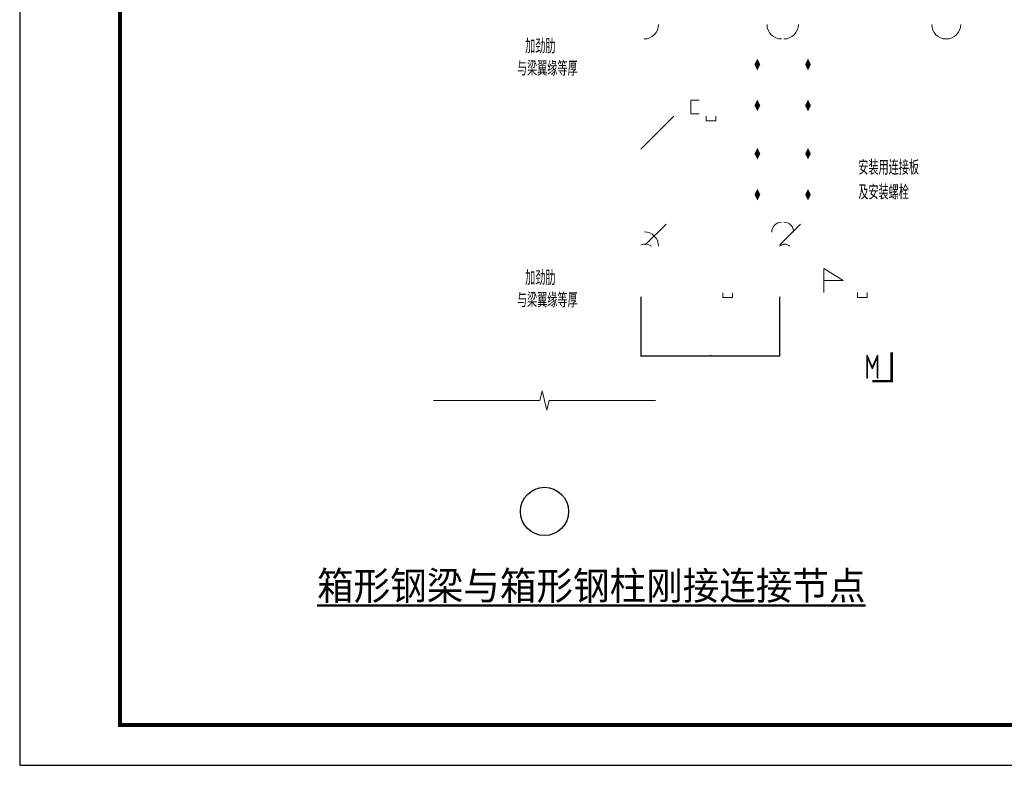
# Model space of a CAD drawing. Header units: millimetres. Extents: x 366382 to 550486, y 860348 to 940831.
# Tile 15 of 22: x 466336 to 490843, y 864713 to 883273. Entities that reach past the tile are written whole.
import ezdxf
from ezdxf.enums import TextEntityAlignment as Align

# ---------------------------------------------------------------- set-up
doc = ezdxf.new("R2010")
doc.units = ezdxf.units.MM
doc.header["$LTSCALE"] = 1000
for name, color, linetype, lineweight in [('A-ANNO-TTLB', 7, 'Continuous', 25), ('OAP0405T', 61, 'Continuous', 50), ('S-DETL-AXIS-NUM', 7, 'Continuous', 25), ('S-DETL-BOLT', 252, 'Continuous', 18), ('S-DETL-PROF', 2, 'Continuous', 18), ('S-DETL-STEEL', 6, 'Continuous', 18), ('S-DETL-THICK', 6, 'Continuous', 30), ('S-DETL-THIN', 3, 'Continuous', 18), ('S-DETL-WELD', 7, 'Continuous', 18)]:
    doc.layers.add(name, color=color, linetype=linetype, lineweight=lineweight)
doc.layers.add('S-DETL-DIM', color=3, linetype='Continuous')
doc.layers.add('S-DETL-TEXT', color=7, linetype='Continuous')
doc.styles.add('OAP_SIMSUN', font='txt')
doc.styles.get("Standard").update_dxf_attribs({"font": 'gbenor.shx', "bigfont": 'gbcbig.shx'})
doc.styles.add('TSSD_Axis', font='Complex.shx', dxfattribs={"width": 0.7, "bigfont": 'hztxt.shx'})
doc.styles.add('TSSD_Dimension', font='Tssdeng.shx', dxfattribs={"width": 0.7, "bigfont": 'hztxt.shx'})
doc.styles.add('TSSD_Label', font='Tssdeng.shx', dxfattribs={"width": 0.7, "bigfont": 'hztxt.shx'})
doc.dimstyles.new('TSSD_10_10', dxfattribs={"dimtxt": 30, "dimasz": 10, "dimexe": 10, "dimexo": 20, "dimgap": 10, "dimtad": 1, "dimdec": 0, "dimzin": 0, "dimdsep": 46, "dimtxsty": 'TSSD_Dimension', "dimblk": 'ARCHTICK', "dimcen": 0, "dimdle": 10, "dimclrd": 256, "dimclre": 256, "dimclrt": 7, "dimadec": 0, "dimazin": 0, "dimtfac": 1, "dimtdec": 0, "dimtix": 1, "dimtmove": 2, "dimatfit": 3, "dimldrblk": 'ARCHTICK', "dimfxl": 1, "dimtolj": 1, "dimtzin": 0, "dimarcsym": 0})
doc.dimstyles.new('TSSD_LEADER_STYLE_20.0', dxfattribs={"dimtxt": 0.18, "dimasz": 20, "dimexe": 0.18, "dimexo": 0.0625, "dimgap": 0.09, "dimtad": 0, "dimtih": 1, "dimtoh": 1, "dimdec": 4, "dimzin": 0, "dimdsep": 46, "dimtxsty": 'Standard', "dimcen": 0.09, "dimadec": 0, "dimazin": 0, "dimtfac": 1, "dimtdec": 4, "dimtofl": 0, "dimtmove": 0, "dimatfit": 3, "dimfxl": 1, "dimtolj": 1, "dimtzin": 0, "dimarcsym": 0})

# ---------------------------------------------------------------- blocks, each defined once
blk = doc.blocks.new('ts_axno')
at = {"color": 0, "linetype": 'ByBlock', "lineweight": -2}
blk.add_circle((0, 0), 0.5, dxfattribs=at)
at = {"color": 0, "linetype": 'ByBlock', "lineweight": -2, "style": 'TSSD_Axis', "width": 0.7}
blk.add_attdef('A', text='', height=0.6, dxfattribs=at).set_placement((0, 0), align=Align.MIDDLE_CENTER)
blk = doc.blocks.new('_WELD002')
at = {"color": 0, "linetype": 'ByBlock'}
for p, q in [((0.5, 1), (0, 1)), ((0, 0), (0.5, 0)), ((0.5, 0), (0.5, 1))]:
    blk.add_line(p, q, dxfattribs=at)
blk = doc.blocks.new('_WELD001')
at = {"linetype": 'ByBlock'}
h = blk.add_hatch(color=0, dxfattribs=at)
h.paths.add_polyline_path([(0.8000000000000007, 0.5), (0, 1), (0, 0.5)], flags=16)
edge = h.paths.add_edge_path()
edge.add_line((0.8000000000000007, 0.5), (0, 1))
edge.add_line((0, 0.5), (0.8000000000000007, 0.5))
edge.add_line((0, 0), (0, 1))
at = {"color": 0, "linetype": 'ByBlock'}
for p, q in [((0, 0), (0, 1)), ((0.8000000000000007, 0.5), (0, 1)), ((0, 0.5), (0.8000000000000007, 0.5))]:
    blk.add_line(p, q, dxfattribs=at)
blk = doc.blocks.new('_ArchTick')
at = {"color": 0, "linetype": 'ByBlock', "const_width": 0.4}
blk.add_lwpolyline([(-0.5, -0.5), (0.5, 0.5)], dxfattribs=at)
blk = doc.blocks.new('*D403')
at = {"layer": 'Defpoints', "color": 0, "transparency": 16777216}
for p in [(481798.5934115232, 876397.9118834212), (485248.8866234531, 876397.9118834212), (481798.5934115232, 874897.1358785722)]:
    blk.add_point(p, dxfattribs=at)
at = {"layer": 'S-DETL-DIM', "lineweight": -2, "transparency": 16777216}
for p, q in [((481798.5934115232, 876377.9118834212), (481798.5934115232, 874887.1358785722)), ((485248.8866234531, 876377.9118834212), (485248.8866234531, 874887.1358785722)), ((485258.8866234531, 874897.1358785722), (481788.5934115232, 874897.1358785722))]:
    blk.add_line(p, q, dxfattribs=at)
at = {"layer": 'S-DETL-DIM', "lineweight": -2, "transparency": 16777216, "xscale": 10, "yscale": 10, "zscale": 10, "rotation": 180}
blk.add_blockref('_ArchTick', (481798.5934115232, 874897.1358785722), dxfattribs=at)
at = {"layer": 'S-DETL-DIM', "lineweight": -2, "transparency": 16777216, "xscale": 10, "yscale": 10, "zscale": 10}
blk.add_blockref('_ArchTick', (485248.8866234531, 874897.1358785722), dxfattribs=at)
at = {"layer": 'S-DETL-DIM', "color": 7, "transparency": 16777216, "insert": (483523.7400174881, 874922.1358785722), "char_height": 30, "attachment_point": 5, "style": 'TSSD_Dimension'}
blk.add_mtext('\\A1;400', dxfattribs=at)

msp = doc.modelspace()

# ---------------------------------------------------------------- hatches: boundary and pattern name
at = {"layer": 'S-DETL-BOLT'}
for points in [[(484696.8866234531, 882301.8521646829), (484768.8866234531, 882157.8521646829), (484696.8866234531, 882013.8521646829), (484624.8866234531, 882157.8521646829)], [(485956.8866234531, 882301.8521646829), (485884.8866234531, 882157.8521646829), (485956.8866234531, 882013.8521646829), (486028.8866234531, 882157.8521646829)], [(484696.8866234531, 881281.8521646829), (484768.8866234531, 881137.8521646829), (484696.8866234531, 880993.8521646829), (484624.8866234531, 881137.8521646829)], [(485956.8866234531, 881281.8521646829), (485884.8866234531, 881137.8521646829), (485956.8866234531, 880993.8521646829), (486028.8866234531, 881137.8521646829)], [(484696.8866234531, 880081.8521646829), (484768.8866234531, 879937.8521646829), (484696.8866234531, 879793.8521646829), (484624.8866234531, 879937.8521646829)], [(485956.8866234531, 880081.8521646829), (485884.8866234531, 879937.8521646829), (485956.8866234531, 879793.8521646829), (486028.8866234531, 879937.8521646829)], [(484696.8866234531, 879061.8521646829), (484768.8866234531, 878917.8521646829), (484696.8866234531, 878773.8521646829), (484624.8866234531, 878917.8521646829)], [(485956.8866234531, 879061.8521646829), (485884.8866234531, 878917.8521646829), (485956.8866234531, 878773.8521646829), (486028.8866234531, 878917.8521646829)]]:
    msp.add_hatch(color=256, dxfattribs=at).paths.add_polyline_path(points)

# ---------------------------------------------------------------- linework, layer by layer
msp.add_lwpolyline([(466335.6634398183, 864712.9165391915), (550485.6634389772, 864712.9165391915), (550485.6634389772, 924112.9165385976), (466335.6634398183, 924112.9165385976)], close=True)
at = {"layer": 'A-ANNO-TTLB', "const_width": 99.999999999}
msp.add_lwpolyline([(468835.6634397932, 865712.9165391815), (549485.6634389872, 865712.9165391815), (549485.6634389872, 923112.9165386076), (468835.6634397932, 923112.9165386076)], close=True, dxfattribs=at)
at = {"layer": 'S-DETL-PROF'}
for centre, radius, start, end in [((481877.2234050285, 883152.7280474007), 360, 270, 0), ((485356.8866234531, 883152.7280474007), 360, 270, 0), ((489397.3064624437, 883152.7280474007), 360, 180, 270), ((489397.3064624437, 883152.7280474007), 360, 270, 0), ((485356.8866234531, 877992.7280474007), 240, 358.1341368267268, 90), ((481877.2234050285, 877632.7280474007), 360, 0, 90)]:
    msp.add_arc(centre, radius, start, end, dxfattribs=at)
at = {"layer": 'S-DETL-STEEL'}
for centre, radius, start, end in [((485296.8866234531, 883152.7280474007), 360, 180, 270), ((485296.8866234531, 877992.7280474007), 240, 90, 181.8658631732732), ((481897.9750786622, 877432.9570124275), 255.8606978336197, 51.33208981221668, 112.8562847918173), ((485378.5090375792, 877503.2195874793), 183.2332159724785, 44.97480387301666, 135.0251961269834)]:
    msp.add_arc(centre, radius, start, end, dxfattribs=at)
at = {"layer": 'S-DETL-THICK', "const_width": 60}
msp.add_lwpolyline([(487558.5934115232, 874272.7280474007), (488038.5934115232, 874272.7280474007), (488038.5934115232, 874992.7280474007)], dxfattribs=at)
at = {"layer": 'S-DETL-THIN'}
msp.add_lwpolyline([(476638.5934115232, 873792.7280474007), (479278.5934115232, 873792.7280474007), (479338.5934115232, 874032.7280474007), (479458.5934115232, 873552.7280474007), (479518.5934115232, 873792.7280474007), (482158.5934115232, 873792.7280474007)], dxfattribs=at)
at = {"layer": 'S-DETL-WELD'}
msp.add_lwpolyline([(483247.5770694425, 881271.5648552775), (483044.0174947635, 881271.5648552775), (483044.0174947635, 880926.2240776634), (483247.5770694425, 880926.2240776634)], dxfattribs=at)

# ---------------------------------------------------------------- block references
at = {"layer": 'S-DETL-AXIS-NUM', "xscale": 1200, "yscale": 1200, "zscale": 1200}
msp.add_blockref('ts_axno', (479398.5934115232, 871032.7280474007), dxfattribs=at)
at = {"layer": 'S-DETL-WELD', "xscale": 240, "yscale": 240, "zscale": 240, "rotation": 270}
for p in [(483424.4405698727, 880872.9030457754), (483837.0558531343, 876477.4655611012), (487186.5323495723, 876479.3122400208)]:
    msp.add_blockref('_WELD002', p, dxfattribs=at)
at = {"layer": 'S-DETL-WELD', "xscale": 600, "yscale": 600, "zscale": 600}
msp.add_blockref('_WELD001', (486349.0041727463, 876479.3122400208), dxfattribs=at)

# ---------------------------------------------------------------- texts
at = {"layer": 'OAP0405T', "style": 'OAP_SIMSUN'}
msp.add_text('%%u箱形钢梁与箱形钢柱刚接连接节点%%u%%U', height=700, dxfattribs=at).set_placement((473737.7444467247, 868832.6227282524))
at = {"layer": 'S-DETL-TEXT', "style": 'TSSD_Label', "width": 0.7}
for s, p in [('加劲肋', (478916.0867494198, 882432.7280474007)), ('与梁翼缘等厚', (478711.9413585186, 881877.3873235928)), ('安装用连接板', (487208.4725540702, 879412.7931152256)), ('及安装螺栓', (487208.4725540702, 878798.4373883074)), ('加劲肋', (478916.0867494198, 876667.1068099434)), ('与梁翼缘等厚', (478711.9413585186, 876111.7660861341))]:
    msp.add_text(s, height=360, dxfattribs=at).set_placement(p)
at = {"layer": 'S-DETL-THICK', "style": 'TSSD_Label', "width": 0.7}
msp.add_text('M', height=600, dxfattribs=at).set_placement((487558.5934115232, 874632.7280474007), align=Align.MIDDLE_CENTER)

# ---------------------------------------------------------------- dimensions: what is measured, and where the dimension line sits
at = {"layer": 'S-DETL-DIM'}
dim = msp.add_linear_dim(base=(481798.5934115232, 874897.1358785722), p1=(485248.8866234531, 876397.9118834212), p2=(481798.5934115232, 876397.9118834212), text='400', dimstyle='TSSD_10_10', dxfattribs=at)
dim.commit()
dim.dimension.update_dxf_attribs({"geometry": '*D403', "text_midpoint": (483523.7400174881, 874922.1358785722)})

# ---------------------------------------------------------------- leaders
at = {"layer": 'S-DETL-WELD'}
for points in [[(481798.5934115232, 880049.2408189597), (482621.4728959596, 880872.9030457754)], [(481907.8286084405, 877666.0626100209), (482423.5581657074, 878182.026365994)], [(485257.3051048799, 877667.9092889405), (485773.0346621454, 878183.8730449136)]]:
    msp.add_leader(points, dimstyle='TSSD_LEADER_STYLE_20.0', dxfattribs=at)

doc.saveas('drawing.dxf')
